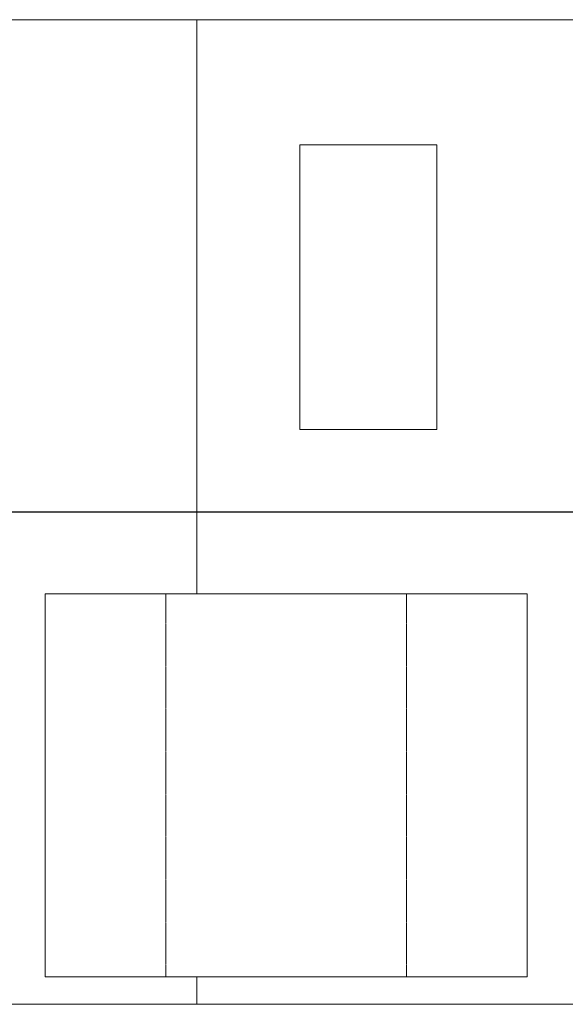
# Model space of a CAD drawing. Header units: millimetres. Extents: x -281 to 121694, y -16481 to 65128.
# Tile 12 of 256: x 13063 to 14060, y 13850 to 15650. Entities that reach past the tile are written whole.
import ezdxf

# ---------------------------------------------------------------- set-up
doc = ezdxf.new("R2010")
doc.units = ezdxf.units.MM
doc.linetypes.add('NLRS_Dash-0_6mm_Space-0_6mm_cpz', pattern=[1.2, 0.6, -0.6])
for name, color, linetype, lineweight in [('A--L$01A__Algemeen', 7, 'Continuous', 5), ('A--L82__LosseGebruikersInvent', 1, 'Continuous', 5), ('A--L8__LosseInventaris', 1, 'Continuous', 5)]:
    doc.layers.add(name, color=color, linetype=linetype, lineweight=lineweight)

# ---------------------------------------------------------------- blocks, each defined once
blk = doc.blocks.new('NLRS_82_SE_LB_laboratorium apparaat space reservation_gen_cpz - lab apparaat_tafelniveau-57700686-L_80_ 16')
at = {"layer": 'A--L8__LosseInventaris'}
for p, q in [((260, 125), (-260, 125)), ((-260, 125), (-260, -125)), ((260, -125), (260, 125)), ((-260, -125), (260, -125))]:
    blk.add_line(p, q, dxfattribs=at)
at = {"layer": 'A--L8__LosseInventaris', "linetype": 'NLRS_Dash-0_6mm_Space-0_6mm_cpz'}
for p, q in [((-260, 125), (260, 125)), ((-260, 125), (-260, -125)), ((260, 125), (260, -125)), ((-260, -125), (260, -125))]:
    blk.add_line(p, q, dxfattribs=at)
blk = doc.blocks.new('NLRS_82_SE_LB_laboratorium apparaat space reservation_gen_cpz - lab apparaat_tafelniveau-57700691-L_80_ 16')
at = {"layer": 'A--L8__LosseInventaris'}
for p, q in [((350, 440), (-350, 440)), ((-350, 440), (-350, -440)), ((350, -440), (350, 440)), ((-350, -440), (350, -440))]:
    blk.add_line(p, q, dxfattribs=at)
at = {"layer": 'A--L8__LosseInventaris', "linetype": 'NLRS_Dash-0_6mm_Space-0_6mm_cpz'}
for p, q in [((-350, 220), (350, 220)), ((-350, 220), (-350, -220)), ((350, 220), (350, -220)), ((-350, -220), (350, -220))]:
    blk.add_line(p, q, dxfattribs=at)
blk = doc.blocks.new('NLRS_82_FU_UN_lab en spoel tafels_gen_kad - labtafel zonder onderkast dxbxh 900x1500x950-V496-L_80_ 16')
at = {"layer": 'A--L$01A__Algemeen'}
for p, q in [((750, 262.7), (-750, 262.7)), ((750, -637.3), (750, 262.7)), ((-750, -637.3), (750, -637.3))]:
    blk.add_line(p, q, dxfattribs=at)
blk = doc.blocks.new('NLRS_82_FU_UN_lab en spoel tafels_gen_kad - labtafel zonder onderkast dxbxh 900x1200x950-V497-L_80_ 16')
at = {"layer": 'A--L$01A__Algemeen'}
for p, q in [((600, 637.3), (-600, 637.3)), ((-600, 637.3), (-600, -262.7)), ((600, 587.1), (600, 637.3)), ((600, -262.7), (600, -112.9)), ((-600, -262.7), (600, -262.7))]:
    blk.add_line(p, q, dxfattribs=at)
blk = doc.blocks.new('NLRS_82_FU_UN_lab en spoel tafels_gen_kad - labtafel zonder onderkast dxbxh 900x1200x950-V498-L_80_ 16')
at = {"layer": 'A--L$01A__Algemeen'}
for p, q in [((600, 262.7), (-600, 262.7)), ((-600, 262.7), (-600, -637.3)), ((600, 260.7), (600, 262.7)), ((-600, -637.3), (600, -637.3))]:
    blk.add_line(p, q, dxfattribs=at)
blk = doc.blocks.new('NLRS_82_FU_UN_lab en spoel tafels_gen_kad - labtafel zonder onderkast dxbxh 900x1200x950-V499-L_80_ 16')
at = {"layer": 'A--L$01A__Algemeen'}
for p, q in [((600, 637.3), (-600, 637.3)), ((-600, 637.3), (-600, 587.1)), ((-600, -112.9), (-600, -262.7)), ((-600, -262.7), (600, -262.7)), ((600, -262.7), (600, -260.7))]:
    blk.add_line(p, q, dxfattribs=at)

msp = doc.modelspace()

# ---------------------------------------------------------------- block references
at = {"layer": 'A--L82__LosseGebruikersInvent', "rotation": 180}
for name, p in [('NLRS_82_FU_UN_lab en spoel tafels_gen_kad - labtafel zonder onderkast dxbxh 900x1200x950-V498-L_80_ 16', (12787.1, 15012.4)), ('NLRS_82_FU_UN_lab en spoel tafels_gen_kad - labtafel zonder onderkast dxbxh 900x1500x950-V496-L_80_ 16', (14137.1, 15012.4)), ('NLRS_82_FU_UN_lab en spoel tafels_gen_kad - labtafel zonder onderkast dxbxh 900x1200x950-V499-L_80_ 16', (12787.1, 14487.1)), ('NLRS_82_FU_UN_lab en spoel tafels_gen_kad - labtafel zonder onderkast dxbxh 900x1200x950-V497-L_80_ 16', (13987.1, 14487.1))]:
    msp.add_blockref(name, p, dxfattribs=at)
at = {"layer": 'A--L8__LosseInventaris', "linetype": 'NLRS_Dash-0_6mm_Space-0_6mm_cpz'}
for name, p, rotation in [('NLRS_82_SE_LB_laboratorium apparaat space reservation_gen_cpz - lab apparaat_tafelniveau-57700686-L_80_ 16', (13700, 15160.7), 269.9999999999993), ('NLRS_82_SE_LB_laboratorium apparaat space reservation_gen_cpz - lab apparaat_tafelniveau-57700691-L_80_ 16', (13550, 14250), 89.9999999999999)]:
    msp.add_blockref(name, p, dxfattribs=dict(at, rotation=rotation))

doc.saveas('drawing.dxf')
